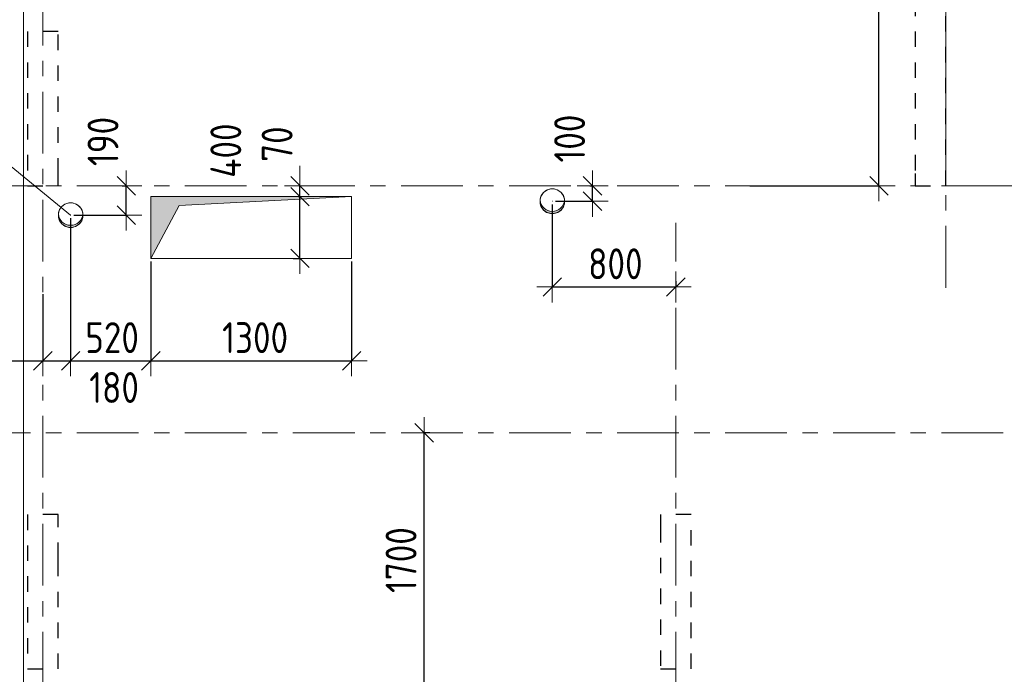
# Model space of a CAD drawing. Header units: metres. Extents: x -38 to 93, y -15 to 21.
# Tile 18 of 152: x 33 to 39, y 6 to 10. Entities that reach past the tile are written whole.
import ezdxf

# ---------------------------------------------------------------- set-up
doc = ezdxf.new("R2010")
doc.units = ezdxf.units.M
doc.header["$PDMODE"] = 65
for name, pattern in [('______11', [0.5, 0.4, -0.05, 0, -0.05]), ('______2', [0.135, 0.1, -0.035]), ('______5', [1.1, 0.8, -0.1, 0.1, -0.1])]:
    doc.linetypes.add(name, pattern=pattern)
for name, color, linetype, lineweight in [('XR$1$Осевая линия (1)', 7, '______5', 13), ('XR$3$Перекрытие (1)', 7, 'Continuous', 35), ('XR$5$Размерная линия (1)', 7, 'Continuous', 13)]:
    doc.layers.add(name, color=color, linetype=linetype, lineweight=lineweight)
doc.layers.add('XR$3$Макрос проема_ отверстия', color=7, linetype='Continuous', lineweight=13, true_color=0x2d2d2d)
doc.layers.add('XR$7$Стена_ бетон несущ.', color=7, linetype='Continuous', lineweight=70, true_color=0xb4b496)
doc.styles.add('ISOCPEUR', font='txt')
doc.dimstyles.new('DIMSTYLE_3', dxfattribs={"dimtxt": 0.2, "dimasz": 0.2, "dimexe": 0, "dimexo": 0, "dimgap": 0.1, "dimtad": 2, "dimdec": 0, "dimlfac": 1000, "dimrnd": 5, "dimzin": 12, "dimdsep": 46, "dimtxsty": 'ISOCPEUR', "dimblk1": 'ALL_ML_STRICH', "dimblk2": 'ALL_ML_STRICH', "dimsah": 1, "dimcen": 0, "dimclrd": 7, "dimclre": 256, "dimclrt": 7, "dimadec": 0, "dimazin": 0, "dimtfac": 1, "dimtdec": 0, "dimtix": 1, "dimtmove": 2, "dimatfit": 3, "dimfxl": 0, "dimtzin": 0, "dimlwd": 0, "dimlwe": -3, "dimarcsym": 0})
doc.dimstyles.new('DIMSTYLE_33', dxfattribs={"dimtxt": 0.2, "dimasz": 0.2, "dimexe": 0, "dimexo": 0, "dimgap": 0.1, "dimtad": 2, "dimdec": 0, "dimlfac": 1000, "dimrnd": 5, "dimzin": 12, "dimdsep": 46, "dimtxsty": 'ISOCPEUR', "dimblk1": 'ALL_ML_STRICH', "dimblk2": 'ALL_ML_STRICH', "dimsah": 1, "dimcen": 0, "dimclrd": 7, "dimclre": 256, "dimclrt": 7, "dimadec": 0, "dimazin": 0, "dimtfac": 1, "dimtdec": 0, "dimtix": 1, "dimtmove": 2, "dimatfit": 3, "dimfxl": 0, "dimtvp": 1.2, "dimtzin": 0, "dimlwd": 0, "dimlwe": -3, "dimarcsym": 0})
doc.dimstyles.new('DIMSTYLE_34', dxfattribs={"dimtxt": 0.2, "dimasz": 0.2, "dimexe": 0, "dimexo": 0, "dimgap": 0.1, "dimtad": 0, "dimdec": 0, "dimlfac": 1000, "dimrnd": 5, "dimzin": 12, "dimdsep": 46, "dimtxsty": 'ISOCPEUR', "dimblk1": 'ALL_ML_STRICH', "dimblk2": 'ALL_ML_STRICH', "dimsah": 1, "dimcen": 0, "dimclrd": 7, "dimclre": 256, "dimclrt": 7, "dimadec": 0, "dimazin": 0, "dimtfac": 1, "dimtdec": 0, "dimtix": 1, "dimtmove": 2, "dimatfit": 3, "dimfxl": 0, "dimtvp": 1.2, "dimtzin": 0, "dimlwd": 0, "dimlwe": -3, "dimarcsym": 0})

# ---------------------------------------------------------------- blocks, each defined once
blk = doc.blocks.new('NSY1')
at = {"color": 0, "linetype": 'ByBlock', "lineweight": -2}
for p, q in [((-0.01, 0.01), (0.01, 0.01)), ((-0.01, -0.01), (-0.01, 0.01)), ((-0.01, -0.01), (-0.01, 0.01)), ((-0.01, 0.01), (0.01, 0.01)), ((-0.01, 0.01), (0.01, 0.01)), ((0.01, 0.01), (-0.01, 0.01)), ((-0.01, 0.01), (-0.01, 0.01)), ((-0.01, 0.01), (-0.01, -0.01)), ((0.01, 0.01), (-0.01, 0.01)), ((0, 0), (0, 0)), ((0, 0), (0, 0)), ((0, 0), (0, 0)), ((0, 0), (0, 0)), ((0, 0), (0, 0)), ((0, 0), (0, 0)), ((0, 0), (0, 0)), ((0, 0), (0, 0)), ((0, 0), (0, 0)), ((0, 0), (0, 0)), ((0, 0), (0, 0)), ((0, 0), (0, 0)), ((0, 0), (0, 0)), ((0, 0), (0, 0)), ((0, 0), (0, 0)), ((0, 0), (0, 0)), ((0, 0), (0, 0)), ((0, 0), (0, 0)), ((0, 0), (0, 0)), ((0, 0), (0, 0)), ((0, 0), (0, 0)), ((0, 0), (0, 0)), ((0, 0), (0, 0)), ((0.01, 0.01), (0.01, -0.01)), ((0.01, 0.01), (0.01, -0.01)), ((0.01, 0.01), (0.01, 0.01)), ((0.01, -0.01), (0.01, 0.01)), ((0.01, -0.01), (-0.01, -0.01)), ((0.01, -0.01), (-0.01, -0.01)), ((-0.01, -0.01), (0.01, -0.01)), ((0, 0), (0, 0)), ((0, 0), (0, 0)), ((0, 0), (0, 0)), ((0, 0), (0, 0)), ((0, 0), (0, 0))]:
    blk.add_line(p, q, dxfattribs=at)
blk = doc.blocks.new('Отображение проема', base_point=(-1.1579, -49.3094))
at = {"layer": 'XR$3$Макрос проема_ отверстия', "true_color": 0x000000, "transparency": 33554687}
blk.add_hatch(color=18, dxfattribs=at).paths.add_polyline_path([(-1.1579, -50.1094), (-1.0448, -49.4225), (-0.3579, -49.3094), (-1.1579, -49.3094)])
at = {"layer": 'XR$3$Макрос проема_ отверстия', "transparency": 33554687}
for p, q in [((-1.1579, -50.1094), (-1.1579, -49.3094)), ((-1.1579, -49.3094), (-0.3579, -49.3094)), ((-1.0448, -49.4225), (-0.3579, -49.3094)), ((-1.1579, -50.1094), (-1.0448, -49.4225))]:
    blk.add_line(p, q, dxfattribs=at)
blk = doc.blocks.new('Отображение проема (2)', base_point=(-1.002, -49.786))
at = {"layer": 'XR$3$Макрос проема_ отверстия', "true_color": 0x000000, "transparency": 33554687}
blk.add_hatch(color=18, dxfattribs=at).paths.add_polyline_path([(-0.967, -49.384), (-1.002, -49.383), (-1.072, -49.389), (-1.139, -49.407), (-1.203, -49.437), (-1.261, -49.477), (-1.31, -49.527), (-1.351, -49.585), (-1.381, -49.648), (-1.399, -49.716), (-1.405, -49.786), (-1.399, -49.856), (-1.381, -49.924), (-1.351, -49.988), (-1.31, -50.045), (-1.261, -50.095), (-1.203, -50.135), (-1.139, -50.165), (-1.072, -50.183), (-1.002, -50.189), (-0.967, -50.188), (-1.032, -50.177), (-1.095, -50.155), (-1.153, -50.123), (-1.205, -50.082), (-1.25, -50.033), (-1.287, -49.978), (-1.313, -49.917), (-1.329, -49.852), (-1.335, -49.786), (-1.329, -49.72), (-1.313, -49.656), (-1.287, -49.595), (-1.25, -49.539), (-1.205, -49.49), (-1.153, -49.449), (-1.095, -49.417), (-1.032, -49.396)])
at = {"layer": 'XR$3$Макрос проема_ отверстия', "transparency": 33554687}
blk.add_circle((-1.002, -49.786), 0.403, dxfattribs=at)
blk.add_arc((-0.932, -49.786), 0.403, 94.9784, 265.0216, dxfattribs=at)
blk = doc.blocks.new('ALL_ML_STRICH')
at = {"color": 0, "linetype": 'ByBlock', "lineweight": -2}
for p, q in [((0, -0.5), (0, 0.5)), ((-1, 0), (0.5, 0)), ((-0.3, -0.3), (0.3, 0.3))]:
    blk.add_line(p, q, dxfattribs=at)
blk = doc.blocks.new('*D428')
at = {"layer": 'DEFPOINTS', "color": 7, "linetype": 'Continuous', "lineweight": 13, "transparency": 33554687}
for p in [(35.3771, 7.4), (35.0122, 5.7), (35.3205, 5.7)]:
    blk.add_point(p, dxfattribs=at)
at = {"layer": 'XR$5$Размерная линия (1)', "color": 9, "linetype": 'Continuous', "lineweight": -2, "true_color": 0xc7c7c7, "transparency": 33554687}
for p, q in [((35.3571, 7.4), (35.3205, 7.4)), ((35.0322, 5.7), (35.3205, 5.7))]:
    blk.add_line(p, q, dxfattribs=at)
at = {"layer": 'XR$5$Размерная линия (1)', "color": 7, "linetype": 'Continuous', "lineweight": -2, "transparency": 33554687}
blk.add_line((35.3205, 5.7), (35.3205, 7.4), dxfattribs=at)
at = {"layer": 'XR$5$Размерная линия (1)', "color": 7, "linetype": 'Continuous', "lineweight": 13, "transparency": 33554687, "xscale": 0.2, "yscale": 0.2, "zscale": 0.2}
for p, rotation in [((35.3205, 7.4), 90), ((35.3205, 5.7), 270)]:
    blk.add_blockref('ALL_ML_STRICH', p, dxfattribs=dict(at, rotation=rotation))
at = {"layer": 'XR$5$Размерная линия (1)', "color": 7, "linetype": 'Continuous', "lineweight": 13, "transparency": 33554687, "insert": (35.1705, 6.575), "char_height": 0.2, "width": 0.666667, "attachment_point": 5, "rotation": 90, "style": 'ISOCPEUR'}
blk.add_mtext('\\W0.83;\\A1;{1700}', dxfattribs=at)
blk = doc.blocks.new('*D436')
at = {"layer": 'DEFPOINTS', "color": 7, "linetype": 'Continuous', "lineweight": 13, "transparency": 33554687}
for p in [(34.5253, 8.93), (34.4911, 8.53), (34.5153, 8.53)]:
    blk.add_point(p, dxfattribs=at)
at = {"layer": 'XR$5$Размерная линия (1)', "color": 9, "linetype": 'Continuous', "lineweight": -2, "true_color": 0xc7c7c7, "transparency": 33554687}
for p, q in [((34.5053, 8.93), (34.5153, 8.93)), ((34.4711, 8.53), (34.5153, 8.53))]:
    blk.add_line(p, q, dxfattribs=at)
at = {"layer": 'XR$5$Размерная линия (1)', "color": 7, "linetype": 'Continuous', "lineweight": -2, "transparency": 33554687}
blk.add_line((34.5153, 8.53), (34.5153, 8.93), dxfattribs=at)
at = {"layer": 'XR$5$Размерная линия (1)', "color": 7, "linetype": 'Continuous', "lineweight": 13, "transparency": 33554687, "xscale": 0.2, "yscale": 0.2, "zscale": 0.2}
for p, rotation in [((34.5153, 8.93), 90), ((34.5153, 8.53), 270)]:
    blk.add_blockref('ALL_ML_STRICH', p, dxfattribs=dict(at, rotation=rotation))
at = {"layer": 'XR$5$Размерная линия (1)', "color": 7, "linetype": 'Continuous', "lineweight": 13, "transparency": 33554687, "insert": (34.0352, 9.228), "char_height": 0.2, "width": 0.5, "attachment_point": 5, "rotation": 90, "style": 'ISOCPEUR'}
blk.add_mtext('\\W0.83;\\A1;{400}', dxfattribs=at)
blk = doc.blocks.new('*D437')
at = {"layer": 'DEFPOINTS', "color": 7, "linetype": 'Continuous', "lineweight": 13, "transparency": 33554687}
for p in [(34.5339, 9), (34.5153, 8.93), (34.5253, 8.93)]:
    blk.add_point(p, dxfattribs=at)
at = {"layer": 'XR$5$Размерная линия (1)', "color": 9, "linetype": 'Continuous', "lineweight": -2, "true_color": 0xc7c7c7, "transparency": 33554687}
for p, q in [((34.5139, 9), (34.5153, 9)), ((34.5053, 8.93), (34.5153, 8.93))]:
    blk.add_line(p, q, dxfattribs=at)
at = {"layer": 'XR$5$Размерная линия (1)', "color": 7, "linetype": 'Continuous', "lineweight": -2, "transparency": 33554687}
blk.add_line((34.5153, 8.93), (34.5153, 9), dxfattribs=at)
at = {"layer": 'XR$5$Размерная линия (1)', "color": 7, "linetype": 'Continuous', "lineweight": 13, "transparency": 33554687, "xscale": 0.2, "yscale": 0.2, "zscale": 0.2}
for p, rotation in [((34.5153, 8.93), 270), ((34.5153, 9), 90)]:
    blk.add_blockref('ALL_ML_STRICH', p, dxfattribs=dict(at, rotation=rotation))
at = {"layer": 'XR$5$Размерная линия (1)', "color": 7, "linetype": 'Continuous', "lineweight": 13, "transparency": 33554687, "insert": (34.3675, 9.2701), "char_height": 0.2, "width": 0.333333, "attachment_point": 5, "rotation": 90, "style": 'ISOCPEUR'}
blk.add_mtext('\\W0.83;\\A1;{70}', dxfattribs=at)
blk = doc.blocks.new('*D515')
at = {"layer": 'DEFPOINTS', "color": 7, "linetype": 'Continuous', "lineweight": 13, "transparency": 33554687}
for p in [(33.3434, 9), (33.03, 8.81), (33.3906, 8.81)]:
    blk.add_point(p, dxfattribs=at)
at = {"layer": 'XR$5$Размерная линия (1)', "color": 9, "linetype": 'Continuous', "lineweight": -2, "true_color": 0xc7c7c7, "transparency": 33554687}
for p, q in [((33.3634, 9), (33.3906, 9)), ((33.05, 8.81), (33.3906, 8.81))]:
    blk.add_line(p, q, dxfattribs=at)
at = {"layer": 'XR$5$Размерная линия (1)', "color": 7, "linetype": 'Continuous', "lineweight": -2, "transparency": 33554687}
blk.add_line((33.3906, 8.81), (33.3906, 9), dxfattribs=at)
at = {"layer": 'XR$5$Размерная линия (1)', "color": 7, "linetype": 'Continuous', "lineweight": 13, "transparency": 33554687, "xscale": 0.2, "yscale": 0.2, "zscale": 0.2}
for p, rotation in [((33.3906, 9), 90), ((33.3906, 8.81), 270)]:
    blk.add_blockref('ALL_ML_STRICH', p, dxfattribs=dict(at, rotation=rotation))
at = {"layer": 'XR$5$Размерная линия (1)', "color": 7, "linetype": 'Continuous', "lineweight": 13, "transparency": 33554687, "insert": (33.2397, 9.2873), "char_height": 0.2, "width": 0.5, "attachment_point": 5, "rotation": 90, "style": 'ISOCPEUR'}
blk.add_mtext('\\W0.83;\\A1;{190}', dxfattribs=at)
blk = doc.blocks.new('*D542')
at = {"layer": 'DEFPOINTS', "color": 7, "linetype": 'Continuous', "lineweight": 13, "transparency": 33554687}
for p in [(37.9296, 16.4), (37.4506, 9), (38.2658, 9)]:
    blk.add_point(p, dxfattribs=at)
at = {"layer": 'XR$5$Размерная линия (1)', "color": 9, "linetype": 'Continuous', "lineweight": -2, "true_color": 0xc7c7c7, "transparency": 33554687}
for p, q in [((37.9096, 16.4), (38.2658, 16.4)), ((37.4306, 9), (38.2658, 9))]:
    blk.add_line(p, q, dxfattribs=at)
at = {"layer": 'XR$5$Размерная линия (1)', "color": 7, "linetype": 'Continuous', "lineweight": -2, "transparency": 33554687}
blk.add_line((38.2658, 9), (38.2658, 16.4), dxfattribs=at)
at = {"layer": 'XR$5$Размерная линия (1)', "color": 7, "linetype": 'Continuous', "lineweight": 13, "transparency": 33554687, "xscale": 0.2, "yscale": 0.2, "zscale": 0.2}
for p, rotation in [((38.2658, 16.4), 90), ((38.2658, 9), 270)]:
    blk.add_blockref('ALL_ML_STRICH', p, dxfattribs=dict(at, rotation=rotation))
at = {"layer": 'XR$5$Размерная линия (1)', "color": 7, "linetype": 'Continuous', "lineweight": 13, "transparency": 33554687, "insert": (38.1158, 12.7), "char_height": 0.2, "width": 0.666667, "attachment_point": 5, "rotation": 90, "style": 'ISOCPEUR'}
blk.add_mtext('\\W0.83;\\A1;{7400}', dxfattribs=at)
blk = doc.blocks.new('*D572')
at = {"layer": 'DEFPOINTS', "color": 7, "linetype": 'Continuous', "lineweight": 13, "transparency": 33554687}
for p in [(36.1501, 8.9), (36.95, 8.4015), (36.1501, 8.3447)]:
    blk.add_point(p, dxfattribs=at)
at = {"layer": 'XR$5$Размерная линия (1)', "color": 9, "linetype": 'Continuous', "lineweight": -2, "true_color": 0xc7c7c7, "transparency": 33554687}
for p, q in [((36.1501, 8.88), (36.1501, 8.3447)), ((36.95, 8.3815), (36.95, 8.3447))]:
    blk.add_line(p, q, dxfattribs=at)
at = {"layer": 'XR$5$Размерная линия (1)', "color": 7, "linetype": 'Continuous', "lineweight": -2, "transparency": 33554687}
blk.add_line((36.1501, 8.3447), (36.95, 8.3447), dxfattribs=at)
at = {"layer": 'XR$5$Размерная линия (1)', "color": 7, "linetype": 'Continuous', "lineweight": 13, "transparency": 33554687, "xscale": 0.2, "yscale": 0.2, "zscale": 0.2, "rotation": 180}
blk.add_blockref('ALL_ML_STRICH', (36.1501, 8.3447), dxfattribs=at)
at = {"layer": 'XR$5$Размерная линия (1)', "color": 7, "linetype": 'Continuous', "lineweight": 13, "transparency": 33554687, "xscale": 0.2, "yscale": 0.2, "zscale": 0.2}
blk.add_blockref('ALL_ML_STRICH', (36.95, 8.3447), dxfattribs=at)
at = {"layer": 'XR$5$Размерная линия (1)', "color": 7, "linetype": 'Continuous', "lineweight": 13, "transparency": 33554687, "insert": (36.5584, 8.4947), "char_height": 0.2, "width": 0.5, "attachment_point": 5, "style": 'ISOCPEUR'}
blk.add_mtext('\\W0.83;\\A1;{800}', dxfattribs=at)
blk = doc.blocks.new('*D574')
at = {"layer": 'DEFPOINTS', "color": 7, "linetype": 'Continuous', "lineweight": 13, "transparency": 33554687}
for p in [(36.3736, 9), (36.1501, 8.9), (36.4109, 8.9)]:
    blk.add_point(p, dxfattribs=at)
at = {"layer": 'XR$5$Размерная линия (1)', "color": 9, "linetype": 'Continuous', "lineweight": -2, "true_color": 0xc7c7c7, "transparency": 33554687}
for p, q in [((36.3936, 9), (36.4109, 9)), ((36.1701, 8.9), (36.4109, 8.9))]:
    blk.add_line(p, q, dxfattribs=at)
at = {"layer": 'XR$5$Размерная линия (1)', "color": 7, "linetype": 'Continuous', "lineweight": -2, "transparency": 33554687}
blk.add_line((36.4109, 8.9), (36.4109, 9), dxfattribs=at)
at = {"layer": 'XR$5$Размерная линия (1)', "color": 7, "linetype": 'Continuous', "lineweight": 13, "transparency": 33554687, "xscale": 0.2, "yscale": 0.2, "zscale": 0.2}
for p, rotation in [((36.4109, 8.9), 270), ((36.4109, 9), 90)]:
    blk.add_blockref('ALL_ML_STRICH', p, dxfattribs=dict(at, rotation=rotation))
at = {"layer": 'XR$5$Размерная линия (1)', "color": 7, "linetype": 'Continuous', "lineweight": 13, "transparency": 33554687, "insert": (36.2621, 9.3062), "char_height": 0.2, "width": 0.5, "attachment_point": 5, "rotation": 90, "style": 'ISOCPEUR'}
blk.add_mtext('\\W0.83;\\A1;{100}', dxfattribs=at)
blk = doc.blocks.new('*D616')
at = {"layer": 'DEFPOINTS', "color": 7, "linetype": 'Continuous', "lineweight": 13, "transparency": 33554687}
for p in [(32.85, 8.319), (32.55, 8.18), (32.55, 7.8665)]:
    blk.add_point(p, dxfattribs=at)
at = {"layer": 'XR$5$Размерная линия (1)', "color": 9, "linetype": 'Continuous', "lineweight": -2, "true_color": 0xc7c7c7, "transparency": 33554687}
for p, q in [((32.85, 8.299), (32.85, 7.8665)), ((32.55, 8.16), (32.55, 7.8665))]:
    blk.add_line(p, q, dxfattribs=at)
at = {"layer": 'XR$5$Размерная линия (1)', "color": 7, "linetype": 'Continuous', "lineweight": -2, "transparency": 33554687}
blk.add_line((32.55, 7.8665), (32.85, 7.8665), dxfattribs=at)
at = {"layer": 'XR$5$Размерная линия (1)', "color": 7, "linetype": 'Continuous', "lineweight": 13, "transparency": 33554687, "xscale": 0.2, "yscale": 0.2, "zscale": 0.2, "rotation": 180}
blk.add_blockref('ALL_ML_STRICH', (32.55, 7.8665), dxfattribs=at)
at = {"layer": 'XR$5$Размерная линия (1)', "color": 7, "linetype": 'Continuous', "lineweight": 13, "transparency": 33554687, "xscale": 0.2, "yscale": 0.2, "zscale": 0.2}
blk.add_blockref('ALL_ML_STRICH', (32.85, 7.8665), dxfattribs=at)
at = {"layer": 'XR$5$Размерная линия (1)', "color": 7, "linetype": 'Continuous', "lineweight": 13, "transparency": 33554687, "insert": (32.3544, 8.3737), "char_height": 0.2, "width": 0.5, "attachment_point": 5, "style": 'ISOCPEUR'}
blk.add_mtext('\\W0.83;\\A1;{300}', dxfattribs=at)
blk = doc.blocks.new('*D617')
at = {"layer": 'DEFPOINTS', "color": 7, "linetype": 'Continuous', "lineweight": 13, "transparency": 33554687}
for p in [(33.03, 8.81), (32.85, 8.319), (32.85, 7.8665)]:
    blk.add_point(p, dxfattribs=at)
at = {"layer": 'XR$5$Размерная линия (1)', "color": 9, "linetype": 'Continuous', "lineweight": -2, "true_color": 0xc7c7c7, "transparency": 33554687}
for p, q in [((33.03, 8.79), (33.03, 7.8665)), ((32.85, 8.299), (32.85, 7.8665))]:
    blk.add_line(p, q, dxfattribs=at)
at = {"layer": 'XR$5$Размерная линия (1)', "color": 7, "linetype": 'Continuous', "lineweight": -2, "transparency": 33554687}
blk.add_line((32.85, 7.8665), (33.03, 7.8665), dxfattribs=at)
at = {"layer": 'XR$5$Размерная линия (1)', "color": 7, "linetype": 'Continuous', "lineweight": 13, "transparency": 33554687, "xscale": 0.2, "yscale": 0.2, "zscale": 0.2, "rotation": 180}
blk.add_blockref('ALL_ML_STRICH', (32.85, 7.8665), dxfattribs=at)
at = {"layer": 'XR$5$Размерная линия (1)', "color": 7, "linetype": 'Continuous', "lineweight": 13, "transparency": 33554687, "xscale": 0.2, "yscale": 0.2, "zscale": 0.2}
blk.add_blockref('ALL_ML_STRICH', (33.03, 7.8665), dxfattribs=at)
at = {"layer": 'XR$5$Размерная линия (1)', "color": 7, "linetype": 'Continuous', "lineweight": 13, "transparency": 33554687, "insert": (33.3114, 7.6932), "char_height": 0.2, "width": 0.5, "attachment_point": 5, "style": 'ISOCPEUR'}
blk.add_mtext('\\W0.83;\\A1;{180}', dxfattribs=at)
blk = doc.blocks.new('*D618')
at = {"layer": 'DEFPOINTS', "color": 7, "linetype": 'Continuous', "lineweight": 13, "transparency": 33554687}
for p in [(33.03, 8.81), (33.55, 8.53), (33.03, 7.8665)]:
    blk.add_point(p, dxfattribs=at)
at = {"layer": 'XR$5$Размерная линия (1)', "color": 9, "linetype": 'Continuous', "lineweight": -2, "true_color": 0xc7c7c7, "transparency": 33554687}
for p, q in [((33.03, 8.79), (33.03, 7.8665)), ((33.55, 8.51), (33.55, 7.8665))]:
    blk.add_line(p, q, dxfattribs=at)
at = {"layer": 'XR$5$Размерная линия (1)', "color": 7, "linetype": 'Continuous', "lineweight": -2, "transparency": 33554687}
blk.add_line((33.03, 7.8665), (33.55, 7.8665), dxfattribs=at)
at = {"layer": 'XR$5$Размерная линия (1)', "color": 7, "linetype": 'Continuous', "lineweight": 13, "transparency": 33554687, "xscale": 0.2, "yscale": 0.2, "zscale": 0.2, "rotation": 180}
blk.add_blockref('ALL_ML_STRICH', (33.03, 7.8665), dxfattribs=at)
at = {"layer": 'XR$5$Размерная линия (1)', "color": 7, "linetype": 'Continuous', "lineweight": 13, "transparency": 33554687, "xscale": 0.2, "yscale": 0.2, "zscale": 0.2}
blk.add_blockref('ALL_ML_STRICH', (33.55, 7.8665), dxfattribs=at)
at = {"layer": 'XR$5$Размерная линия (1)', "color": 7, "linetype": 'Continuous', "lineweight": 13, "transparency": 33554687, "insert": (33.2983, 8.0165), "char_height": 0.2, "width": 0.5, "attachment_point": 5, "style": 'ISOCPEUR'}
blk.add_mtext('\\W0.83;\\A1;{520}', dxfattribs=at)
blk = doc.blocks.new('*D619')
at = {"layer": 'DEFPOINTS', "color": 7, "linetype": 'Continuous', "lineweight": 13, "transparency": 33554687}
for p in [(33.55, 8.53), (34.85, 8.53), (33.55, 7.8665)]:
    blk.add_point(p, dxfattribs=at)
at = {"layer": 'XR$5$Размерная линия (1)', "color": 9, "linetype": 'Continuous', "lineweight": -2, "true_color": 0xc7c7c7, "transparency": 33554687}
for p, q in [((33.55, 8.51), (33.55, 7.8665)), ((34.85, 8.51), (34.85, 7.8665))]:
    blk.add_line(p, q, dxfattribs=at)
at = {"layer": 'XR$5$Размерная линия (1)', "color": 7, "linetype": 'Continuous', "lineweight": -2, "transparency": 33554687}
blk.add_line((33.55, 7.8665), (34.85, 7.8665), dxfattribs=at)
at = {"layer": 'XR$5$Размерная линия (1)', "color": 7, "linetype": 'Continuous', "lineweight": 13, "transparency": 33554687, "xscale": 0.2, "yscale": 0.2, "zscale": 0.2, "rotation": 180}
blk.add_blockref('ALL_ML_STRICH', (33.55, 7.8665), dxfattribs=at)
at = {"layer": 'XR$5$Размерная линия (1)', "color": 7, "linetype": 'Continuous', "lineweight": 13, "transparency": 33554687, "xscale": 0.2, "yscale": 0.2, "zscale": 0.2}
blk.add_blockref('ALL_ML_STRICH', (34.85, 7.8665), dxfattribs=at)
at = {"layer": 'XR$5$Размерная линия (1)', "color": 7, "linetype": 'Continuous', "lineweight": 13, "transparency": 33554687, "insert": (34.225, 8.0165), "char_height": 0.2, "width": 0.666667, "attachment_point": 5, "style": 'ISOCPEUR'}
blk.add_mtext('\\W0.83;\\A1;{1300}', dxfattribs=at)

msp = doc.modelspace()

# ---------------------------------------------------------------- linework, layer by layer
at = {"color": 7, "linetype": 'Continuous', "lineweight": 13, "transparency": 33554687}
msp.add_line((33.03, 8.81), (31.8876, 9.7416), dxfattribs=at)
at = {"layer": 'XR$1$Осевая линия (1)', "color": 253, "linetype": '______11', "lineweight": 13, "true_color": 0xa0a0a0, "transparency": 33554687}
for p, q in [((32.85, -3.39), (32.85, 19.78)), ((38.7, 8.34), (38.7, 19.78)), ((-2.63, 9), (62.6, 9)), ((36.95, -3.39), (36.95, 8.76)), ((-2.63, 7.4), (62.6, 7.4))]:
    msp.add_line(p, q, dxfattribs=at)
at = {"layer": 'XR$3$Перекрытие (1)', "color": 7, "linetype": 'Continuous', "lineweight": 13, "transparency": 33554687}
for p, q in [((32.725, 16.65), (32.725, -0.25)), ((38.7, 16.65), (38.7, 9)), ((38.7, 9), (43.05, 9)), ((34.8499, 8.93), (33.5499, 8.9298)), ((33.5499, 8.9298), (33.55, 8.5298)), ((34.85, 8.53), (34.8499, 8.93)), ((36.0782, 8.9366), (36.0704, 8.9126)), ((36.0931, 8.957), (36.0782, 8.9366)), ((36.1135, 8.9719), (36.0931, 8.957)), ((36.1375, 8.9797), (36.1135, 8.9719)), ((36.1627, 8.9797), (36.1375, 8.9797)), ((36.1867, 8.9719), (36.1627, 8.9797)), ((36.2071, 8.957), (36.1867, 8.9719)), ((36.222, 8.9366), (36.2071, 8.957)), ((36.2298, 8.9126), (36.222, 8.9366)), ((32.973, 8.867), (32.9581, 8.8466)), ((32.9934, 8.8819), (32.973, 8.867)), ((33.0174, 8.8897), (32.9934, 8.8819)), ((33.0426, 8.8897), (33.0174, 8.8897)), ((33.0666, 8.8819), (33.0426, 8.8897)), ((33.087, 8.867), (33.0666, 8.8819)), ((33.1019, 8.8466), (33.087, 8.867)), ((36.0704, 8.9126), (36.0704, 8.8874)), ((36.0704, 8.8874), (36.0782, 8.8634)), ((36.222, 8.8634), (36.2298, 8.8874)), ((36.2298, 8.8874), (36.2298, 8.9126)), ((32.9581, 8.8466), (32.9503, 8.8226)), ((32.9503, 8.8226), (32.9503, 8.7974)), ((33.1097, 8.8226), (33.1019, 8.8466)), ((33.1097, 8.7974), (33.1097, 8.8226)), ((36.0782, 8.8634), (36.0931, 8.843)), ((36.0931, 8.843), (36.1135, 8.8281)), ((36.1135, 8.8281), (36.1375, 8.8203)), ((36.1375, 8.8203), (36.1627, 8.8203)), ((36.1627, 8.8203), (36.1867, 8.8281)), ((36.1867, 8.8281), (36.2071, 8.843)), ((36.2071, 8.843), (36.222, 8.8634)), ((32.9503, 8.7974), (32.9581, 8.7734)), ((32.9581, 8.7734), (32.973, 8.753)), ((32.973, 8.753), (32.9934, 8.7381)), ((32.9934, 8.7381), (33.0174, 8.7303)), ((33.0426, 8.7303), (33.0666, 8.7381)), ((33.0666, 8.7381), (33.087, 8.753)), ((33.087, 8.753), (33.1019, 8.7734)), ((33.1019, 8.7734), (33.1097, 8.7974)), ((33.0174, 8.7303), (33.0426, 8.7303)), ((33.55, 8.5298), (34.85, 8.53))]:
    msp.add_line(p, q, dxfattribs=at)
at = {"layer": 'XR$7$Стена_ бетон несущ.', "color": 253, "linetype": '______2', "lineweight": -3, "true_color": 0xa0a0a0, "transparency": 33554687}
for p, q in [((38.7, 9), (38.7, 16.1693)), ((38.5, 10.6), (38.5, 9.0795)), ((32.95, 10), (32.75, 10)), ((32.75, 10), (32.75, 9)), ((32.95, 9.0795), (32.95, 10)), ((32.95, 9), (32.95, 9.0795)), ((38.5, 9.0795), (38.5, 9)), ((32.75, 9), (32.95, 9)), ((38.5, 9), (38.7, 9)), ((32.95, 6.87), (32.75, 6.87)), ((32.75, 6.87), (32.75, 5.87)), ((32.95, 6.79), (32.95, 6.87)), ((37.05, 6.87), (36.85, 6.87)), ((36.85, 6.87), (36.85, 6.79)), ((37.05, 5.87), (37.05, 6.87)), ((32.95, 6.5894), (32.95, 6.79)), ((36.85, 6.79), (36.85, 5.87)), ((32.95, 6.5094), (32.95, 6.5894)), ((32.95, 5.87), (32.95, 6.5094)), ((32.75, 5.87), (32.95, 5.87)), ((36.85, 5.87), (37.05, 5.87))]:
    msp.add_line(p, q, dxfattribs=at)

# ---------------------------------------------------------------- block references
at = {"layer": 'XR$3$Макрос проема_ отверстия', "transparency": 33554687}
for name, p, xscale, yscale, rotation in [('Отображение проема', (33.5499, 8.9298), 1.625000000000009, 0.5000000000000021, 0.009914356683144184), ('Отображение проема (2)', (36.1501, 8.9), 0.1975376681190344, 0.197537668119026, 90), ('Отображение проема (2)', (33.03, 8.81), 0.1975376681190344, 0.197537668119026, 90)]:
    msp.add_blockref(name, p, dxfattribs=dict(at, xscale=xscale, yscale=yscale, rotation=rotation))
at = {"layer": 'XR$3$Перекрытие (1)', "color": 7, "linetype": 'Continuous', "lineweight": 13, "transparency": 33554687, "xscale": 0.01999999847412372, "yscale": 0.01999999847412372, "zscale": 0.01999999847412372}
for p in [(36.1501, 8.9), (33.03, 8.81)]:
    msp.add_blockref('NSY1', p, dxfattribs=at)

# ---------------------------------------------------------------- dimensions: what is measured, and where the dimension line sits
at = {"layer": 'XR$5$Размерная линия (1)', "color": 7, "linetype": 'Continuous', "lineweight": 13, "transparency": 33554687}
for base, p1, p2, dimstyle, picture, middle in [((38.2658, 16.4), (37.4306, 9), (37.9096, 16.4), 'DIMSTYLE_3', '*D542', (38.1158, 12.7)), ((33.3906, 9), (33.05, 8.81), (33.3634, 9), 'DIMSTYLE_33', '*D515', (33.2397, 9.2873)), ((36.4109, 9), (36.1701, 8.9), (36.3936, 9), 'DIMSTYLE_33', '*D574', (36.2621, 9.3062)), ((34.5153, 8.93), (34.4711, 8.53), (34.5053, 8.93), 'DIMSTYLE_33', '*D436', (34.0352, 9.228)), ((34.5153, 9), (34.5053, 8.93), (34.5139, 9), 'DIMSTYLE_33', '*D437', (34.3675, 9.2701)), ((35.3205, 7.4), (35.0322, 5.7), (35.3571, 7.4), 'DIMSTYLE_3', '*D428', (35.1705, 6.575))]:
    dim = msp.add_linear_dim(base=base, p1=p1, p2=p2, angle=90, dimstyle=dimstyle, override={"dimpost": '<>', "dimclrd": 7, "dimclre": 9, "dimclrt": 7, "dimlwd": 0, "dimlwe": 65533}, dxfattribs=at)
    dim.commit()
    dim.dimension.update_dxf_attribs({"geometry": picture, "text_midpoint": middle, "dimtype": 160})
for base, p1, p2, dimstyle, picture, middle in [((36.95, 8.3447), (36.1501, 8.88), (36.95, 8.3815), 'DIMSTYLE_3', '*D572', (36.5584, 8.4947)), ((33.03, 7.8665), (32.85, 8.299), (33.03, 8.79), 'DIMSTYLE_34', '*D617', (33.3114, 7.6932)), ((33.55, 7.8665), (33.03, 8.79), (33.55, 8.51), 'DIMSTYLE_3', '*D618', (33.2983, 8.0165)), ((32.85, 7.8665), (32.55, 8.16), (32.85, 8.299), 'DIMSTYLE_33', '*D616', (32.3544, 8.3737)), ((34.85, 7.8665), (33.55, 8.51), (34.85, 8.51), 'DIMSTYLE_3', '*D619', (34.225, 8.0165))]:
    dim = msp.add_linear_dim(base=base, p1=p1, p2=p2, dimstyle=dimstyle, override={"dimpost": '<>', "dimclrd": 7, "dimclre": 9, "dimclrt": 7, "dimlwd": 0, "dimlwe": 65533}, dxfattribs=at)
    dim.commit()
    dim.dimension.update_dxf_attribs({"geometry": picture, "text_midpoint": middle, "dimtype": 160})

doc.saveas('drawing.dxf')
